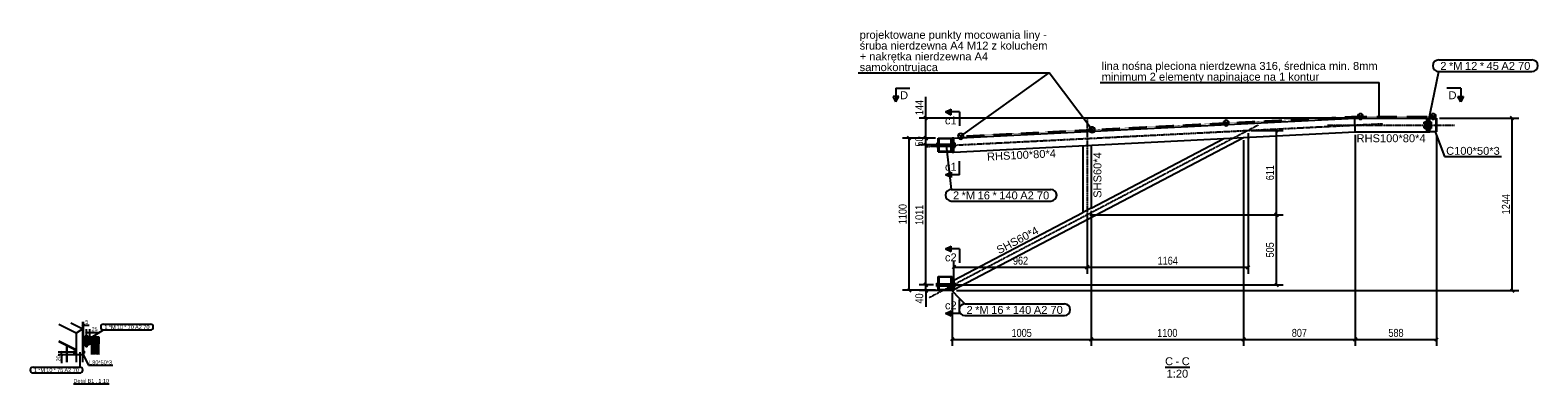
# Model space of a CAD drawing. Header units: millimetres. Extents: x 30 to 140409, y 21 to 10629.
# Tile 34 of 37: x 108259 to 119148, y 45 to 2602. Entities that reach past the tile are written whole.
import ezdxf

# ---------------------------------------------------------------- set-up
doc = ezdxf.new("R2010")
doc.units = ezdxf.units.MM
doc.linetypes.add('DXK_LINE_DOT3', pattern=[5.9187, 2.979, -0.9799, 0.9799, -0.9799])
doc.linetypes.add('HIDDEN', pattern=[2.38125, 1.5875, -0.79375])
doc.styles.add('Arial', font='ARIAL.TTF', dxfattribs={"height": 0.2})
doc.styles.add('Arial Narrow', font='ARIALN.TTF', dxfattribs={"height": 0.2})

# ---------------------------------------------------------------- blocks, each defined once
blk = doc.blocks.new('Unknown-15 - 11693')
at = {"color": 5}
blk.add_line((108571, 45), (108829, 45), dxfattribs=at)
at = {"color": 5, "style": 'Arial'}
for s, p in [('Detal', (108571, 52)), ('B1', (108673, 52)), (',', (108731, 52)), ('1:10', (108751, 52))]:
    blk.add_text(s, height=28.7, dxfattribs=at).set_placement(p)
blk = doc.blocks.new('Unknown-16 - 12444')
at = {"color": 5}
blk.add_line((116456, 165), (116634, 165), dxfattribs=at)
at = {"color": 5, "style": 'Arial'}
for s, p in [('C', (116456, 180)), ('C', (116576, 180)), ('1:20', (116467, 90)), ('-', (116532, 180))]:
    blk.add_text(s, height=57.3, dxfattribs=at).set_placement(p)
blk = doc.blocks.new('Part-11748 - 11693')
at = {"color": 7}
for p, q in [((108640, 334), (108640, 254)), ((108690, 334), (108640, 334)), ((108643, 254), (108643, 331)), ((108643, 331), (108690, 331)), ((108690, 331), (108690, 334)), ((108640, 254), (108643, 254))]:
    blk.add_line(p, q, dxfattribs=at)
blk = doc.blocks.new('Part-11735 - 11693')
at = {"color": 7}
for p, q in [((108640, 442), (108590, 411)), ((108640, 202), (108640, 442)), ((108590, 411), (108590, 202))]:
    blk.add_line(p, q, dxfattribs=at)
blk = doc.blocks.new('Part-11736 - 11693')
at = {"color": 7}
for p, q in [((108590, 411), (108465, 474)), ((108552, 486), (108640, 442)), ((108640, 442), (108590, 411))]:
    blk.add_line(p, q, dxfattribs=at)
blk = doc.blocks.new('Part-11737 - 11693')
at = {"color": 7}
for p, q in [((108524, 202), (108524, 323)), ((108524, 323), (108527, 321)), ((108527, 202), (108527, 321))]:
    blk.add_line(p, q, dxfattribs=at)
blk = doc.blocks.new('Part-11738 - 11693')
at = {"color": 7}
for p, q in [((108465, 355), (108590, 293)), ((108465, 352), (108590, 289))]:
    blk.add_line(p, q, dxfattribs=at)
blk = doc.blocks.new('Part-11747 - 11693')
h = blk.add_hatch()
h.set_pattern_fill('', color=96, scale=10, angle=45, style=0, pattern_type=0)
h.set_pattern_definition([(71.56505, (117734.328, -4691.926), (-11.90625, -3.96875), [])])
h.paths.add_polyline_path([(108645, 334), (108690, 334), (108755, 334), (108755, 384), (108755, 334), (108753, 334), (108753, 384), (108645, 384)])
at = {"color": 96}
for p, q in [((108645, 334), (108645, 384)), ((108645, 384), (108645, 384)), ((108645, 384), (108755, 384)), ((108645, 334), (108645, 334)), ((108645, 334), (108755, 334)), ((108755, 384), (108755, 334))]:
    blk.add_line(p, q, dxfattribs=at)
blk = doc.blocks.new('Part-11749 - 11693')
h = blk.add_hatch()
h.set_pattern_fill('', color=96, scale=10, angle=45, style=0, pattern_type=0)
h.set_pattern_definition([(71.56505, (117773.055, -4745.125), (-11.90625, -3.96875), [])])
h.paths.add_polyline_path([(108755, 257), (108755, 324), (108755, 334), (108705, 334), (108705, 257)])
at = {"color": 96}
for p, q in [((108705, 257), (108705, 334)), ((108755, 257), (108755, 334)), ((108755, 324), (108755, 334))]:
    blk.add_line(p, q, dxfattribs=at)
blk = doc.blocks.new('Part-11750 - 11693')
h = blk.add_hatch()
h.set_pattern_fill('', color=96, scale=10, angle=45, style=0, pattern_type=0)
h.set_pattern_definition([(71.56505, (117815.638, -4702.532), (-11.90625, -3.96875), [])])
h.paths.add_polyline_path([(108755, 334), (108755, 384), (108753, 384), (108753, 334)])
at = {"color": 96}
for p, q in [((108753, 384), (108753, 384)), ((108753, 334), (108753, 384)), ((108753, 384), (108755, 384)), ((108753, 334), (108753, 334)), ((108753, 334), (108755, 334)), ((108755, 384), (108755, 384)), ((108755, 334), (108755, 384)), ((108755, 334), (108755, 334))]:
    blk.add_line(p, q, dxfattribs=at)
blk = doc.blocks.new('Bolt-11752 - 11693')
at = {"color": 7}
for p, q in [((108570, 279), (108570, 279)), ((108570, 279), (108570, 277)), ((108570, 279), (108580, 279)), ((108570, 277), (108570, 274)), ((108570, 274), (108570, 272)), ((108570, 272), (108570, 270)), ((108570, 270), (108570, 269)), ((108570, 269), (108580, 269)), ((108580, 274), (108580, 283)), ((108580, 283), (108588, 283)), ((108580, 274), (108580, 266)), ((108580, 274), (108588, 274)), ((108580, 266), (108588, 266)), ((108588, 284), (108588, 283)), ((108588, 284), (108590, 284)), ((108588, 283), (108588, 279)), ((108588, 279), (108588, 274)), ((108588, 274), (108588, 269)), ((108588, 269), (108588, 266)), ((108588, 266), (108588, 264)), ((108588, 264), (108590, 264)), ((108643, 284), (108645, 284)), ((108643, 264), (108645, 264)), ((108645, 283), (108645, 284)), ((108645, 279), (108645, 283)), ((108645, 282), (108652, 282)), ((108645, 274), (108645, 279)), ((108645, 269), (108645, 274)), ((108645, 274), (108652, 274)), ((108645, 266), (108645, 269)), ((108645, 267), (108652, 267)), ((108645, 264), (108645, 266)), ((108652, 274), (108652, 282)), ((108652, 267), (108652, 274))]:
    blk.add_line(p, q, dxfattribs=at)
blk = doc.blocks.new('Bolt-11753 - 11693')
at = {"color": 7}
for p, q in [((108675, 386), (108655, 386)), ((108655, 384), (108655, 386)), ((108655, 329), (108655, 331)), ((108675, 329), (108655, 329)), ((108656, 321), (108656, 329)), ((108657, 386), (108657, 393)), ((108657, 393), (108674, 393)), ((108660, 321), (108660, 329)), ((108661, 386), (108661, 393)), ((108670, 386), (108670, 393)), ((108670, 321), (108670, 329)), ((108674, 386), (108674, 393)), ((108675, 384), (108675, 386)), ((108675, 329), (108675, 331)), ((108675, 321), (108675, 329)), ((108656, 321), (108675, 321)), ((108660, 316), (108660, 321)), ((108660, 316), (108661, 316)), ((108661, 316), (108670, 316)), ((108670, 316), (108670, 321))]:
    blk.add_line(p, q, dxfattribs=at)
blk = doc.blocks.new('Part-22432 - 12444')
at = {"color": 7}
for p, q in [((118346, 1866), (118346, 1966)), ((118346, 1966), (118356, 1966)), ((118356, 1866), (118356, 1966)), ((118346, 1866), (118356, 1866))]:
    blk.add_line(p, q, dxfattribs=at)
blk = doc.blocks.new('Part-12461 - 12444')
h = blk.add_hatch(color=6)
h.paths.add_polyline_path([(114817, 822), (114817, 722), (114917, 722), (114917, 822)])
h.paths.add_polyline_path([(114912, 727), (114822, 727), (114822, 817), (114912, 817)])
at = {"color": 7}
for p, q in [((114817, 722), (114817, 822)), ((114817, 822), (114917, 822)), ((114822, 817), (114822, 727)), ((114912, 817), (114822, 817)), ((114912, 727), (114912, 817)), ((114917, 722), (114917, 822)), ((114817, 722), (114917, 722)), ((114822, 727), (114912, 727))]:
    blk.add_line(p, q, dxfattribs=at)
blk = doc.blocks.new('Part-12462 - 12444')
h = blk.add_hatch(color=6)
h.paths.add_polyline_path([(114817, 1822), (114817, 1722), (114917, 1722), (114917, 1822)])
h.paths.add_polyline_path([(114912, 1727), (114822, 1727), (114822, 1817), (114912, 1817)])
at = {"color": 7}
for p, q in [((114817, 1722), (114817, 1822)), ((114817, 1822), (114917, 1822)), ((114822, 1817), (114822, 1727)), ((114912, 1817), (114822, 1817)), ((114912, 1727), (114912, 1817)), ((114917, 1722), (114917, 1822)), ((114817, 1722), (114917, 1722)), ((114822, 1727), (114912, 1727))]:
    blk.add_line(p, q, dxfattribs=at)
blk = doc.blocks.new('Part-22019 - 12444')
at = {"color": 7}
for p, q in [((114930, 1821), (117827, 1966)), ((117830, 1866), (117827, 1966)), ((114930, 1721), (117830, 1866)), ((114930, 1821), (114930, 1821)), ((114930, 1721), (114930, 1721))]:
    blk.add_line(p, q, dxfattribs=at)
at = {"color": 8, "linetype": 'DXK_LINE_DOT3'}
blk.add_line((114731, 1761), (118028, 1926), dxfattribs=at)
blk = doc.blocks.new('Part-22436 - 12444')
at = {"color": 7}
for p, q in [((114918, 801), (114918, 801)), ((114918, 801), (114930, 801)), ((114918, 721), (114918, 801)), ((114930, 801), (114930, 801)), ((114930, 801), (114930, 721)), ((114930, 721), (114918, 721)), ((114918, 721), (114918, 721))]:
    blk.add_line(p, q, dxfattribs=at)
blk = doc.blocks.new('Part-22020 - 12444')
at = {"color": 8, "linetype": 'DXK_LINE_DOT3'}
blk.add_line((117128, 1915), (114753, 668), dxfattribs=at)
at = {"color": 7}
for p, q in [((114930, 727), (117023, 1826)), ((115922, 1316), (116880, 1818)), ((114930, 795), (115862, 1284))]:
    blk.add_line(p, q, dxfattribs=at)
blk = doc.blocks.new('Part-22424 - 12444')
blk.add_hatch(color=6).paths.add_polyline_path([(118367, 1966), (118367, 1963), (118414, 1963), (118414, 1869), (118367, 1869), (118367, 1866), (118417, 1866), (118417, 1966)])
at = {"color": 7}
for p, q in [((118367, 1963), (118367, 1966)), ((118367, 1966), (118417, 1966)), ((118414, 1963), (118367, 1963)), ((118414, 1869), (118414, 1963)), ((118417, 1966), (118417, 1866)), ((118367, 1866), (118367, 1869)), ((118367, 1869), (118414, 1869)), ((118417, 1866), (118367, 1866))]:
    blk.add_line(p, q, dxfattribs=at)
blk = doc.blocks.new('Part-22426 - 12444')
at = {"color": 8, "linetype": 'DXK_LINE_DOT3'}
blk.add_line((115892, 1969), (115892, 1100), dxfattribs=at)
at = {"color": 7}
for p, q in [((115862, 1768), (115862, 1284)), ((115922, 1771), (115922, 1316)), ((115922, 1316), (115862, 1284))]:
    blk.add_line(p, q, dxfattribs=at)
blk = doc.blocks.new('Part-22427 - 12444')
at = {"color": 7}
for p, q in [((117830, 1866), (117827, 1966)), ((117827, 1966), (118346, 1966)), ((117830, 1866), (118346, 1866))]:
    blk.add_line(p, q, dxfattribs=at)
at = {"color": 8, "linetype": 'DXK_LINE_DOT3'}
blk.add_line((117629, 1916), (118546, 1916), dxfattribs=at)
blk = doc.blocks.new('Part-22431 - 12444')
at = {"color": 7}
for p, q in [((118357, 1866), (118357, 1966)), ((118357, 1966), (118367, 1966)), ((118367, 1869), (118367, 1963)), ((118357, 1866), (118367, 1866))]:
    blk.add_line(p, q, dxfattribs=at)
blk = doc.blocks.new('Bolt-22433 - 12444')
at = {"color": 136}
for p, q in [((118325, 1937), (118325, 1936)), ((118325, 1937), (118333, 1937)), ((118325, 1936), (118325, 1925)), ((118325, 1925), (118333, 1925)), ((118325, 1907), (118325, 1906)), ((118325, 1907), (118333, 1907)), ((118325, 1906), (118325, 1895)), ((118325, 1895), (118333, 1895)), ((118333, 1940), (118333, 1921)), ((118333, 1940), (118343, 1940)), ((118333, 1931), (118343, 1931)), ((118333, 1921), (118343, 1921)), ((118333, 1910), (118333, 1891)), ((118333, 1910), (118343, 1910)), ((118333, 1901), (118343, 1901)), ((118333, 1891), (118343, 1891)), ((118343, 1943), (118343, 1919)), ((118343, 1943), (118346, 1943)), ((118343, 1919), (118346, 1919)), ((118343, 1913), (118343, 1889)), ((118343, 1913), (118346, 1913)), ((118343, 1889), (118346, 1889)), ((118356, 1937), (118357, 1937)), ((118356, 1925), (118357, 1925)), ((118356, 1907), (118357, 1907)), ((118356, 1895), (118357, 1895)), ((118367, 1943), (118370, 1943)), ((118367, 1919), (118370, 1919)), ((118367, 1913), (118370, 1913)), ((118367, 1889), (118370, 1889)), ((118370, 1943), (118370, 1919)), ((118370, 1940), (118378, 1940)), ((118370, 1931), (118378, 1931)), ((118370, 1922), (118378, 1922)), ((118370, 1913), (118370, 1889)), ((118370, 1910), (118378, 1910)), ((118370, 1901), (118378, 1901)), ((118370, 1892), (118378, 1892)), ((118378, 1940), (118378, 1922)), ((118378, 1910), (118378, 1892))]:
    blk.add_line(p, q, dxfattribs=at)
blk = doc.blocks.new('Bolt-22437 - 12444')
at = {"color": 136}
for p, q in [((114807, 749), (114807, 773)), ((114807, 773), (114817, 773)), ((114822, 769), (114912, 769)), ((114917, 769), (114918, 769)), ((114930, 773), (114940, 773)), ((114940, 773), (114940, 749)), ((114807, 761), (114817, 761)), ((114807, 749), (114817, 749)), ((114822, 753), (114912, 753)), ((114917, 753), (114918, 753)), ((114930, 761), (114940, 761)), ((114930, 749), (114940, 749))]:
    blk.add_line(p, q, dxfattribs=at)
blk = doc.blocks.new('Part-22439 - 12444')
at = {"color": 7}
for p, q in [((114930, 1821), (114918, 1821)), ((114918, 1821), (114918, 1721)), ((114930, 1721), (114930, 1821)), ((114918, 1721), (114930, 1721))]:
    blk.add_line(p, q, dxfattribs=at)
blk = doc.blocks.new('Bolt-22440 - 12444')
at = {"color": 136}
for p, q in [((114817, 1785), (114807, 1785)), ((114807, 1785), (114807, 1757)), ((114807, 1778), (114817, 1778)), ((114807, 1764), (114817, 1764)), ((114807, 1757), (114817, 1757)), ((114822, 1779), (114912, 1779)), ((114822, 1763), (114912, 1763)), ((114917, 1779), (114918, 1779)), ((114917, 1763), (114918, 1763)), ((114940, 1785), (114930, 1785)), ((114930, 1778), (114940, 1778)), ((114930, 1764), (114940, 1764)), ((114930, 1757), (114940, 1757)), ((114940, 1757), (114940, 1785))]:
    blk.add_line(p, q, dxfattribs=at)
blk = doc.blocks.new('Line-13348 - 12444')
at = {"color": 1, "linetype": 'HIDDEN'}
blk.add_line((114980, 1835), (117827, 1978), dxfattribs=at)
blk = doc.blocks.new('Line-13365 - 12444')
at = {"color": 1, "linetype": 'HIDDEN'}
blk.add_line((117827, 1978), (118417, 1977), dxfattribs=at)
blk = doc.blocks.new('Circle-13389 - 12444')
at = {"color": 1}
for start, end in [(0, 180), (180, 0)]:
    blk.add_arc((117867, 1978), 20, start, end, dxfattribs=at)
blk = doc.blocks.new('Circle-13395 - 12444')
at = {"color": 1}
for start, end in [(0, 180), (180, 0)]:
    blk.add_arc((114980, 1835), 20, start, end, dxfattribs=at)
blk = doc.blocks.new('Circle-13405 - 12444')
at = {"color": 1}
for start, end in [(0, 180), (180, 0)]:
    blk.add_arc((115929, 1882), 20, start, end, dxfattribs=at)
blk = doc.blocks.new('Circle-13410 - 12444')
at = {"color": 1}
for start, end in [(0, 180), (180, 0)]:
    blk.add_arc((116897, 1931), 20, start, end, dxfattribs=at)
blk = doc.blocks.new('Circle-26544 - 12444')
at = {"color": 1}
for start, end in [(0, 180), (180, 0)]:
    blk.add_arc((118392, 1978), 20, start, end, dxfattribs=at)
blk = doc.blocks.new('Line-13393 - 12444')
at = {"color": 1, "linetype": 'Continuous'}
blk.add_line((117853, 1992), (117882, 1964), dxfattribs=at)
blk = doc.blocks.new('Line-13404 - 12444')
at = {"color": 1, "linetype": 'Continuous'}
blk.add_line((115915, 1896), (115943, 1867), dxfattribs=at)
blk = doc.blocks.new('Line-26536 - 12444')
at = {"color": 1, "linetype": 'Continuous'}
blk.add_line((114966, 1849), (114994, 1820), dxfattribs=at)
blk = doc.blocks.new('Line-26545 - 12444')
at = {"color": 1, "linetype": 'Continuous'}
blk.add_line((118378, 1992), (118407, 1964), dxfattribs=at)
blk = doc.blocks.new('Line-26549 - 12444')
at = {"color": 1, "linetype": 'Continuous'}
blk.add_line((116883, 1945), (116911, 1917), dxfattribs=at)
blk = doc.blocks.new('Line-13394 - 12444')
at = {"color": 1, "linetype": 'Continuous'}
blk.add_line((117853, 1964), (117882, 1992), dxfattribs=at)
blk = doc.blocks.new('Line-13397 - 12444')
at = {"color": 1, "linetype": 'Continuous'}
blk.add_line((114966, 1820), (114994, 1849), dxfattribs=at)
blk = doc.blocks.new('Line-13406 - 12444')
at = {"color": 1, "linetype": 'Continuous'}
blk.add_line((115915, 1867), (115943, 1896), dxfattribs=at)
blk = doc.blocks.new('Line-26550 - 12444')
at = {"color": 1, "linetype": 'Continuous'}
blk.add_line((116883, 1917), (116911, 1945), dxfattribs=at)
blk = doc.blocks.new('Line-26546 - 12444')
at = {"color": 1, "linetype": 'Continuous'}
blk.add_line((118378, 1964), (118407, 1992), dxfattribs=at)
blk = doc.blocks.new('Line-13544 - 12444')
at = {"color": 136}
blk.add_line((114980, 1835), (115618, 2294), dxfattribs=at)
blk = doc.blocks.new('StraightDimension-12270 - 11693')
at = {"color": 174}
for p, q in [((108634, 464), (108646, 476)), ((108651, 476), (108639, 464)), ((108640, 391), (108640, 494)), ((108640, 470), (108645, 470)), ((108645, 393), (108645, 494)), ((108645, 470), (108686, 470)), ((108645, 470), (108686, 470))]:
    blk.add_line(p, q, dxfattribs=at)
at = {"color": 30, "style": 'Arial Narrow'}
blk.add_text('5', height=28.6, dxfattribs=at).set_placement((108657, 479))
blk = doc.blocks.new('StraightDimension-12298 - 11693')
at = {"color": 174}
for p, q in [((108665, 344), (108665, 441)), ((108690, 344), (108690, 441)), ((108671, 423), (108659, 411)), ((108665, 417), (108690, 417)), ((108684, 411), (108696, 423)), ((108690, 417), (108749, 417)), ((108690, 417), (108749, 417))]:
    blk.add_line(p, q, dxfattribs=at)
at = {"color": 30, "style": 'Arial Narrow'}
blk.add_text('25', height=28.6, dxfattribs=at).set_placement((108702, 426))
blk = doc.blocks.new('StraightDimension-12342 - 11693')
at = {"color": 174}
for p, q in [((108580, 274), (108462, 274)), ((108630, 254), (108462, 254)), ((108492, 268), (108480, 280)), ((108480, 260), (108492, 248)), ((108486, 254), (108486, 274)), ((108486, 254), (108486, 195)), ((108486, 254), (108486, 195))]:
    blk.add_line(p, q, dxfattribs=at)
at = {"color": 30, "style": 'Arial Narrow'}
blk.add_text('20', height=28.6, rotation=90.0002, dxfattribs=at).set_placement((108477, 207))
blk = doc.blocks.new('StraightDimension-26589 - 12444')
at = {"color": 174}
for p, q in [((114739, 749), (114715, 773)), ((114784, 761), (114679, 761)), ((114899, 721), (114679, 721)), ((114715, 733), (114739, 709)), ((114727, 721), (114727, 761)), ((114727, 721), (114727, 603)), ((114727, 721), (114727, 603))]:
    blk.add_line(p, q, dxfattribs=at)
at = {"color": 30, "style": 'Arial Narrow'}
blk.add_text('40', height=57.3, rotation=90.0002, dxfattribs=at).set_placement((114709, 626))
blk = doc.blocks.new('StraightDimension-26831 - 12444')
at = {"color": 174}
for p, q in [((117830, 1846), (117830, 319)), ((118417, 1846), (118417, 319)), ((117842, 379), (117818, 355)), ((117830, 367), (118417, 367)), ((118405, 355), (118429, 379))]:
    blk.add_line(p, q, dxfattribs=at)
at = {"color": 30, "style": 'Arial Narrow'}
blk.add_text('588', height=57.3, dxfattribs=at).set_placement((118069, 385))
blk = doc.blocks.new('StraightDimension-26906 - 12444')
at = {"color": 174}
for p, q in [((117057, 1857), (117057, 841)), ((115892, 1246), (115892, 841)), ((115904, 901), (115880, 877)), ((115892, 889), (117057, 889)), ((117045, 877), (117069, 901))]:
    blk.add_line(p, q, dxfattribs=at)
at = {"color": 30, "style": 'Arial Narrow'}
blk.add_text('1164', height=57.3, dxfattribs=at).set_placement((116402, 907))
blk = doc.blocks.new('StraightDimension-13055 - 12444')
at = {"color": 174}
for p, q in [((114797, 1822), (114559, 1822)), ((114619, 1810), (114595, 1834)), ((114607, 722), (114607, 1822)), ((114797, 722), (114559, 722)), ((114595, 734), (114619, 710))]:
    blk.add_line(p, q, dxfattribs=at)
at = {"color": 30, "style": 'Arial Narrow'}
blk.add_text('1100', height=57.3, rotation=90.0002, dxfattribs=at).set_placement((114589, 1199))
blk = doc.blocks.new('StraightDimension-26948 - 12444')
at = {"color": 174}
for p, q in [((117077, 1877), (117308, 1877)), ((117272, 1865), (117248, 1889)), ((117260, 1266), (117260, 1877)), ((115912, 1266), (117308, 1266)), ((117248, 1278), (117272, 1254))]:
    blk.add_line(p, q, dxfattribs=at)
at = {"color": 30, "style": 'Arial Narrow'}
blk.add_text('611', height=57.3, rotation=90.0002, dxfattribs=at).set_placement((117242, 1517))
blk = doc.blocks.new('StraightDimension-26587 - 12444')
at = {"color": 174}
for p, q in [((114797, 1822), (114679, 1822)), ((114892, 1772), (114679, 1772)), ((114739, 1810), (114715, 1834)), ((114715, 1784), (114739, 1760)), ((114727, 1772), (114727, 1822))]:
    blk.add_line(p, q, dxfattribs=at)
at = {"color": 30, "style": 'Arial Narrow'}
blk.add_text('50', height=57.3, rotation=90.0002, dxfattribs=at).set_placement((114709, 1761))
blk = doc.blocks.new('StraightDimension-13260 - 12444')
at = {"color": 174}
for p, q in [((118437, 1966), (119012, 1966)), ((118976, 1954), (118952, 1978)), ((118964, 721), (118964, 1966)), ((114950, 721), (119012, 721)), ((118952, 733), (118976, 709))]:
    blk.add_line(p, q, dxfattribs=at)
at = {"color": 30, "style": 'Arial Narrow'}
blk.add_text('1244', height=57.3, rotation=90.0002, dxfattribs=at).set_placement((118946, 1271))
blk = doc.blocks.new('StraightDimension-26586 - 12444')
at = {"color": 174}
for p, q in [((114727, 1966), (114727, 2120)), ((114727, 1966), (114727, 2120)), ((117807, 1966), (114679, 1966)), ((114739, 1954), (114715, 1978)), ((114727, 1822), (114727, 1966)), ((114797, 1822), (114679, 1822)), ((114715, 1834), (114739, 1810))]:
    blk.add_line(p, q, dxfattribs=at)
at = {"color": 30, "style": 'Arial Narrow'}
blk.add_text('144', height=57.3, rotation=90.0002, dxfattribs=at).set_placement((114709, 1988))
blk = doc.blocks.new('StraightDimension-26588 - 12444')
at = {"color": 174}
for p, q in [((114892, 1772), (114679, 1772)), ((114739, 1760), (114715, 1784)), ((114727, 761), (114727, 1772)), ((114715, 773), (114739, 749)), ((114784, 761), (114679, 761))]:
    blk.add_line(p, q, dxfattribs=at)
at = {"color": 30, "style": 'Arial Narrow'}
blk.add_text('1011', height=57.3, rotation=90.0002, dxfattribs=at).set_placement((114709, 1194))
blk = doc.blocks.new('StraightDimension-26832 - 12444')
at = {"color": 174}
for p, q in [((117023, 1806), (117023, 319)), ((117830, 1846), (117830, 319)), ((117035, 379), (117011, 355)), ((117023, 367), (117830, 367)), ((117818, 355), (117842, 379))]:
    blk.add_line(p, q, dxfattribs=at)
at = {"color": 30, "style": 'Arial Narrow'}
blk.add_text('807', height=57.3, dxfattribs=at).set_placement((117371, 385))
blk = doc.blocks.new('StraightDimension-26833 - 12444')
at = {"color": 174}
for p, q in [((117023, 1806), (117023, 319)), ((115922, 1296), (115922, 319)), ((115934, 379), (115910, 355)), ((115922, 367), (117023, 367)), ((117011, 355), (117035, 379))]:
    blk.add_line(p, q, dxfattribs=at)
at = {"color": 30, "style": 'Arial Narrow'}
blk.add_text('1100', height=57.3, dxfattribs=at).set_placement((116399, 385))
blk = doc.blocks.new('StraightDimension-26834 - 12444')
at = {"color": 174}
for p, q in [((115922, 1296), (115922, 319)), ((114917, 702), (114917, 319)), ((114929, 379), (114905, 355)), ((114917, 367), (115922, 367)), ((115910, 355), (115934, 379))]:
    blk.add_line(p, q, dxfattribs=at)
at = {"color": 30, "style": 'Arial Narrow'}
blk.add_text('1005', height=57.3, dxfattribs=at).set_placement((115347, 385))
blk = doc.blocks.new('StraightDimension-26907 - 12444')
at = {"color": 174}
for p, q in [((115892, 1246), (115892, 841)), ((114942, 901), (114918, 877)), ((114930, 781), (114930, 937)), ((114930, 889), (115892, 889)), ((115880, 877), (115904, 901))]:
    blk.add_line(p, q, dxfattribs=at)
at = {"color": 30, "style": 'Arial Narrow'}
blk.add_text('962', height=57.3, dxfattribs=at).set_placement((115357, 907))
blk = doc.blocks.new('StraightDimension-26949 - 12444')
at = {"color": 174}
for p, q in [((115912, 1266), (117308, 1266)), ((117272, 1254), (117248, 1278)), ((117260, 761), (117260, 1266)), ((117248, 773), (117272, 749)), ((114950, 761), (117308, 761))]:
    blk.add_line(p, q, dxfattribs=at)
at = {"color": 30, "style": 'Arial Narrow'}
blk.add_text('505', height=57.3, rotation=90.0002, dxfattribs=at).set_placement((117242, 959))
blk = doc.blocks.new('Mark-12091 - 11693')
at = {"color": 136}
for p, q in [((108617, 274), (108617, 166)), ((108280, 166), (108617, 166)), ((108280, 124), (108617, 124))]:
    blk.add_line(p, q, dxfattribs=at)
for centre, start, end in [((108280, 145), 90, 270), ((108617, 145), 270, 90)]:
    blk.add_arc(centre, 21, start, end, dxfattribs=at)
at = {"color": 30, "style": 'Arial'}
for s, p in [('1', (108286, 130)), ('*M', (108317, 130)), ('10', (108375, 130)), ('*', (108428, 130)), ('75', (108453, 130)), ('A2 70', (108506, 130))]:
    blk.add_text(s, height=28.7, dxfattribs=at).set_placement(p)
blk = doc.blocks.new('Mark-12092 - 11693')
at = {"color": 136}
for p, q in [((108789, 477), (109127, 477)), ((108665, 358), (108789, 435)), ((108789, 435), (109127, 435))]:
    blk.add_line(p, q, dxfattribs=at)
for centre, start, end in [((108789, 456), 90, 270), ((109127, 456), 270, 90)]:
    blk.add_arc(centre, 21, start, end, dxfattribs=at)
at = {"color": 30, "style": 'Arial'}
for s, p in [('1', (108795, 441)), ('*M', (108827, 441)), ('10', (108885, 441)), ('*', (108938, 441)), ('70', (108963, 441)), ('A2 70', (109016, 441))]:
    blk.add_text(s, height=28.7, dxfattribs=at).set_placement(p)
blk = doc.blocks.new('Mark-12261 - 11693')
at = {"color": 136}
for p, q in [((108642, 255), (108679, 180)), ((108679, 180), (108856, 180))]:
    blk.add_line(p, q, dxfattribs=at)
at = {"color": 30, "style": 'Arial'}
blk.add_text('L80*50*3', height=28.7, dxfattribs=at).set_placement((108685, 186))
blk = doc.blocks.new('Mark-26672 - 12444')
at = {"color": 30, "style": 'Arial'}
blk.add_text('SHS60*4', height=57.3, rotation=27.6911, dxfattribs=at).set_placement((115257, 982))
blk = doc.blocks.new('Mark-22485 - 12444')
at = {"color": 136}
for p, q in [((118357, 1931), (118432, 2303)), ((118432, 2387), (119106, 2387)), ((118432, 2303), (119106, 2303))]:
    blk.add_line(p, q, dxfattribs=at)
for centre, start, end in [((118432, 2345), 90, 270), ((119106, 2345), 270, 90)]:
    blk.add_arc(centre, 42, start, end, dxfattribs=at)
at = {"color": 30, "style": 'Arial'}
for s, p in [('2', (118444, 2315)), ('*M', (118506, 2315)), ('12', (118622, 2315)), ('*', (118729, 2315)), ('45', (118778, 2315)), ('A2 70', (118885, 2315))]:
    blk.add_text(s, height=57.3, dxfattribs=at).set_placement(p)
blk = doc.blocks.new('Mark-22468 - 12444')
at = {"color": 136}
for p, q in [((118407, 1866), (118474, 1689)), ((118474, 1689), (118885, 1689))]:
    blk.add_line(p, q, dxfattribs=at)
at = {"color": 30, "style": 'Arial'}
blk.add_text('C100*50*3', height=57.3, dxfattribs=at).set_placement((118486, 1701))
blk = doc.blocks.new('Text-13507 - 12444')
at = {"color": 136}
for p in [(115986, 2225), (118003, 1975)]:
    blk.add_line(p, (118003, 2225), dxfattribs=at)
at = {"color": 30, "style": 'Arial'}
for s, p in [('lina nośna pleciona nierdzewna 316, średnica min. 8mm', (115998, 2315)), ('minimum 2 elementy napinające na 1 kontur', (115998, 2237))]:
    blk.add_text(s, height=57.3, dxfattribs=at).set_placement(p)
blk = doc.blocks.new('Text-13536 - 12444')
at = {"color": 136}
for p in [(114238, 2294), (115929, 1882)]:
    blk.add_line(p, (115618, 2294), dxfattribs=at)
at = {"color": 30, "style": 'Arial'}
for s, p in [('projektowane punkty mocowania liny -', (114250, 2540)), ('śruba nierdzewna A4 M12 z koluchem', (114250, 2462)), ('+ nakrętka nierdzewna A4', (114250, 2384)), ('samokontrująca', (114250, 2306))]:
    blk.add_text(s, height=57.3, dxfattribs=at).set_placement(p)
blk = doc.blocks.new('SectionMark-13584 - 12444')
for points in [[(114512, 2123), (114532, 2123), (114512, 2083)], [(118571, 2123), (118591, 2123), (118591, 2083)]]:
    blk.add_hatch(color=5).paths.add_polyline_path(points)
at = {"color": 5}
for p, q in [((114512, 2183), (114612, 2183)), ((114512, 2183), (114512, 2083)), ((118591, 2183), (118491, 2183)), ((118591, 2183), (118591, 2083)), ((114512, 2083), (114492, 2123)), ((114532, 2123), (114492, 2123)), ((114512, 2083), (114532, 2123)), ((118571, 2123), (118611, 2123)), ((118591, 2083), (118571, 2123)), ((118611, 2123), (118591, 2083))]:
    blk.add_line(p, q, dxfattribs=at)
at = {"color": 5, "style": 'Arial'}
for p in [(114542, 2103), (118503, 2103)]:
    blk.add_text('D', height=57.3, dxfattribs=at).set_placement(p)
blk = doc.blocks.new('Mark-22469 - 12444')
at = {"color": 30, "style": 'Arial'}
blk.add_text('SHS60*4', height=57.3, rotation=89.9945, dxfattribs=at).set_placement((115996, 1390))
blk = doc.blocks.new('Mark-22470 - 12444')
at = {"color": 30, "style": 'Arial'}
blk.add_text('RHS100*80*4', height=57.3, rotation=-0.0115, dxfattribs=at).set_placement((117839, 1792))
blk = doc.blocks.new('Mark-22486 - 12444')
at = {"color": 136}
for p, q in [((114874, 761), (115010, 623)), ((115010, 623), (115729, 623)), ((115010, 539), (115729, 539))]:
    blk.add_line(p, q, dxfattribs=at)
for centre, start, end in [((115010, 581), 90, 270), ((115729, 581), 270, 90)]:
    blk.add_arc(centre, 42, start, end, dxfattribs=at)
at = {"color": 30, "style": 'Arial'}
for s, p in [('2', (115022, 551)), ('*M', (115084, 551)), ('16', (115200, 551)), ('*', (115307, 551)), ('140', (115356, 551)), ('A2 70', (115508, 551))]:
    blk.add_text(s, height=57.3, dxfattribs=at).set_placement(p)
blk = doc.blocks.new('Mark-22487 - 12444')
at = {"color": 136}
for p, q in [((114874, 1771), (114912, 1451)), ((114912, 1451), (115631, 1451)), ((114912, 1367), (115631, 1367))]:
    blk.add_line(p, q, dxfattribs=at)
for centre, start, end in [((114912, 1409), 90, 270), ((115631, 1409), 270, 90)]:
    blk.add_arc(centre, 42, start, end, dxfattribs=at)
at = {"color": 30, "style": 'Arial'}
for s, p in [('2', (114924, 1379)), ('*M', (114986, 1379)), ('16', (115102, 1379)), ('*', (115209, 1379)), ('140', (115258, 1379)), ('A2 70', (115410, 1379))]:
    blk.add_text(s, height=57.3, dxfattribs=at).set_placement(p)
blk = doc.blocks.new('Mark-26671 - 12444')
at = {"color": 30, "style": 'Arial'}
blk.add_text('RHS100*80*4', height=57.3, rotation=2.8533, dxfattribs=at).set_placement((115171, 1659))
blk = doc.blocks.new('SectionMark-28624 - 12444')
for points in [[(114910, 2011), (114910, 1991), (114870, 2011)], [(114910, 1576), (114910, 1556), (114870, 1556)]]:
    blk.add_hatch(color=5).paths.add_polyline_path(points)
at = {"color": 5}
for p, q in [((114870, 2011), (114910, 2031)), ((114970, 2011), (114870, 2011)), ((114870, 2011), (114910, 1991)), ((114910, 1991), (114910, 2031)), ((114970, 2011), (114970, 1911)), ((114970, 1556), (114970, 1656)), ((114870, 1556), (114910, 1576)), ((114970, 1556), (114870, 1556)), ((114910, 1536), (114870, 1556)), ((114910, 1576), (114910, 1536))]:
    blk.add_line(p, q, dxfattribs=at)
at = {"color": 5, "style": 'Arial'}
for p in [(114866, 1921), (114866, 1586)]:
    blk.add_text('c1', height=57.3, rotation=-0.0057, dxfattribs=at).set_placement(p)
blk = doc.blocks.new('SectionMark-29153 - 12444')
for points in [[(114910, 1021), (114910, 1001), (114870, 1021)], [(114910, 574), (114910, 554), (114870, 554)]]:
    blk.add_hatch(color=5).paths.add_polyline_path(points)
at = {"color": 5}
for p, q in [((114870, 1021), (114910, 1041)), ((114970, 1021), (114870, 1021)), ((114870, 1021), (114910, 1001)), ((114910, 1001), (114910, 1041)), ((114970, 1021), (114970, 921)), ((114970, 554), (114970, 654)), ((114870, 554), (114910, 574)), ((114970, 554), (114870, 554)), ((114910, 534), (114870, 554)), ((114910, 574), (114910, 534))]:
    blk.add_line(p, q, dxfattribs=at)
at = {"color": 5, "style": 'Arial'}
for p in [(114866, 931), (114866, 584)]:
    blk.add_text('c2', height=57.3, rotation=-0.0057, dxfattribs=at).set_placement(p)

msp = doc.modelspace()

# ---------------------------------------------------------------- block references
for name in ['Text-13536 - 12444', 'Line-13544 - 12444', 'Text-13507 - 12444', 'Mark-22485 - 12444', 'SectionMark-13584 - 12444', 'StraightDimension-26586 - 12444', 'Part-22019 - 12444', 'SectionMark-28624 - 12444', 'StraightDimension-13260 - 12444', 'Line-13348 - 12444', 'Part-22426 - 12444', 'Part-22427 - 12444', 'Line-13365 - 12444', 'Circle-13389 - 12444', 'Line-13393 - 12444', 'Line-13394 - 12444', 'Part-22432 - 12444', 'Part-22431 - 12444', 'Part-22424 - 12444', 'Circle-26544 - 12444', 'Line-26545 - 12444', 'Line-26546 - 12444', 'Part-22020 - 12444', 'Circle-13395 - 12444', 'StraightDimension-26906 - 12444', 'Circle-13405 - 12444', 'StraightDimension-26948 - 12444', 'Line-13404 - 12444', 'Line-13406 - 12444', 'Circle-13410 - 12444', 'Line-26549 - 12444', 'Line-26550 - 12444', 'Mark-22470 - 12444', 'Bolt-22433 - 12444', 'Mark-22468 - 12444', 'StraightDimension-13055 - 12444', 'StraightDimension-26587 - 12444', 'StraightDimension-26588 - 12444', 'Bolt-22440 - 12444', 'Part-12462 - 12444', 'Mark-22487 - 12444', 'Part-22439 - 12444', 'Line-26536 - 12444', 'Line-13397 - 12444', 'Mark-26671 - 12444', 'StraightDimension-26833 - 12444', 'StraightDimension-26832 - 12444', 'StraightDimension-26831 - 12444', 'Mark-22469 - 12444', 'StraightDimension-26834 - 12444', 'StraightDimension-26907 - 12444', 'StraightDimension-26949 - 12444', 'Mark-26672 - 12444', 'SectionMark-29153 - 12444', 'StraightDimension-26589 - 12444', 'Bolt-22437 - 12444', 'Part-12461 - 12444', 'Part-22436 - 12444', 'Mark-22486 - 12444', 'Part-11736 - 11693', 'Part-11735 - 11693', 'StraightDimension-12270 - 11693', 'StraightDimension-12298 - 11693', 'Mark-12092 - 11693', 'Part-11738 - 11693', 'Part-11748 - 11693', 'Part-11747 - 11693', 'Bolt-11753 - 11693', 'Part-11749 - 11693', 'Part-11750 - 11693', 'Mark-12091 - 11693', 'StraightDimension-12342 - 11693', 'Part-11737 - 11693', 'Bolt-11752 - 11693', 'Mark-12261 - 11693', 'Unknown-16 - 12444', 'Unknown-15 - 11693']:
    msp.add_blockref(name, (0, 0))

doc.saveas('drawing.dxf')
